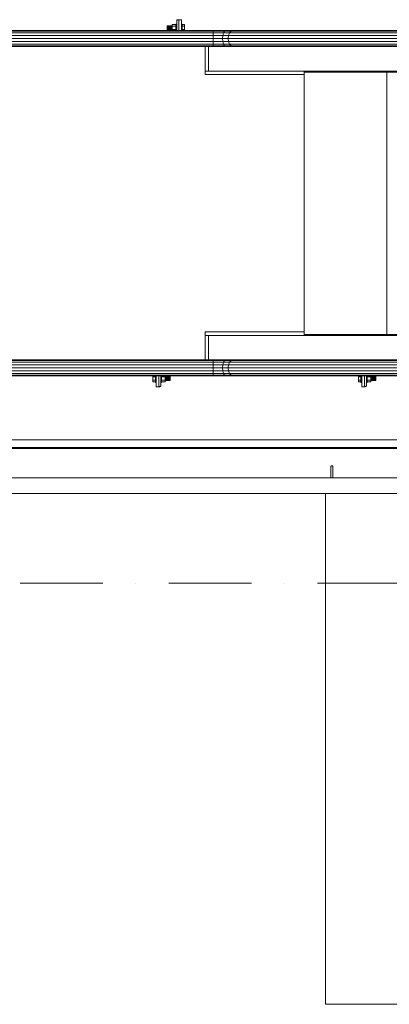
# Model space of a CAD drawing. Header units: millimetres. Extents: x -3176 to 162662, y -36434 to 57907.
# Tile 142 of 155: x 148626 to 149744, y 25731 to 28711. Entities that reach past the tile are written whole.
import ezdxf

# ---------------------------------------------------------------- set-up
doc = ezdxf.new("R2010")
doc.units = ezdxf.units.MM
doc.linetypes.add('1-Sheet - 32170-CIV-6170-DW-2035-015-01 - RZUTY$0$A_Dash_Dot_2_5mm_Axis', pattern=[45, 25, -10, 0, -10])
doc.layers.get('0').update_dxf_attribs({"lineweight": 5})
doc.layers.add('1-Sheet - 32170-CIV-6170-DW-2035-015-01 - RZUTY$0$A-DETL-MBND', color=5, linetype='Continuous', lineweight=9)
doc.layers.add('1-Sheet - 32170-CIV-6170-DW-2035-015-01 - RZUTY$0$S-GRID', color=8, linetype='Continuous', lineweight=0)

# ---------------------------------------------------------------- blocks, each defined once
blk = doc.blocks.new('1-Sheet - 32170-CIV-6170-DW-2035-015-01 - RZUTY$0$Railing - słupek_balustrady60x6-V15-B2_101_AG_DACH - Dep_PW')
at = {"layer": '1-Sheet - 32170-CIV-6170-DW-2035-015-01 - RZUTY$0$A-DETL-MBND'}
for p, q in [((6, 0), (2.42, 0)), ((2.42, -0.6), (5.6, -0.6)), ((6, -0.2), (6, 0))]:
    blk.add_line(p, q, dxfattribs=at)
at = {"layer": '1-Sheet - 32170-CIV-6170-DW-2035-015-01 - RZUTY$0$A-DETL-MBND', "flags": 128}
blk.add_lwpolyline([(5.6, -0.6), (5.69, -0.59), (5.77, -0.56), (5.85, -0.51), (5.91, -0.45), (5.96, -0.37), (5.99, -0.29), (6, -0.2)], dxfattribs=at)
at = {"layer": '1-Sheet - 32170-CIV-6170-DW-2035-015-01 - RZUTY$0$A-DETL-MBND'}
blk.add_arc((5.6, -0.2), 0.4, 270, 0, dxfattribs=at)
blk = doc.blocks.new('1-Sheet - 32170-CIV-6170-DW-2035-015-01 - RZUTY$0$Railing - Railing-1024618-B2_101_AG_DACH - Dep_PW')
at = {"extrusion": (0, 0, -1), "zscale": -1, "rotation": 90.0000000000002}
blk.add_blockref('1-Sheet - 32170-CIV-6170-DW-2035-015-01 - RZUTY$0$Railing - słupek_balustrady60x6-V15-B2_101_AG_DACH - Dep_PW', (-5918.65, 191.5), dxfattribs=at)
blk = doc.blocks.new('1-Sheet - 32170-CIV-6170-DW-2035-015-01 - RZUTY$0$Top Rail Type - Top Rail_Internal_-1024619-B2_101_AG_DACH - Dep_PW')
at = {"layer": '1-Sheet - 32170-CIV-6170-DW-2035-015-01 - RZUTY$0$A-DETL-MBND'}
for p, q in [((6129.11, 193.92), (5754.11, 193.92)), ((5758.94, 189.09), (6133.94, 189.09))]:
    blk.add_line(p, q, dxfattribs=at)
blk = doc.blocks.new('1-Sheet - 32170-CIV-6170-DW-2035-015-01 - RZUTY$0$Galeco STAL2 - System rynnowy - Orynnowanie - Orynnowanie - montaż z maskownicą-1090903-B2_101_AG_DACH - Dep_PW')
at = {"layer": '1-Sheet - 32170-CIV-6170-DW-2035-015-01 - RZUTY$0$A-DETL-MBND'}
for p, q in [((5715.62, 205.4), (6129.11, 205.4)), ((5730.29, 203.1), (6129.11, 203.1)), ((5730.29, 202.8), (6129.11, 202.8))]:
    blk.add_line(p, q, dxfattribs=at)
blk = doc.blocks.new('1-Sheet - 32170-CIV-6170-DW-2035-015-01 - RZUTY')
at = {"layer": '1-Sheet - 32170-CIV-6170-DW-2035-015-01 - RZUTY$0$A-DETL-MBND'}
for p, q in [((11459.62, 331.06), (11459.62, 330.56)), ((11460.7, 331.06), (11459.62, 331.06)), ((11460.7, 331.23), (11460.7, 331.25)), ((11460.7, 331.25), (11460.95, 331.25)), ((11460.7, 331.25), (11460.7, 331.23)), ((11460.7, 331.23), (11460.7, 331.25)), ((11460.7, 331.25), (11460.95, 331.25)), ((11460.7, 331.25), (11460.7, 331.23)), ((11460.7, 331.16), (11460.7, 331.23)), ((11460.7, 331.23), (11460.95, 331.23)), ((11460.7, 331.23), (11460.95, 331.23)), ((11460.7, 331.23), (11460.7, 331.16)), ((11460.7, 331.16), (11460.7, 331.23)), ((11460.7, 331.23), (11460.95, 331.23)), ((11460.7, 331.23), (11460.95, 331.23)), ((11460.7, 331.23), (11460.7, 331.16)), ((11460.7, 331.05), (11460.7, 331.16)), ((11460.7, 331.16), (11460.95, 331.16)), ((11460.7, 331.16), (11460.95, 331.16)), ((11460.7, 331.16), (11460.7, 331.05)), ((11460.7, 331.05), (11460.7, 331.16)), ((11460.7, 331.16), (11460.95, 331.16)), ((11460.7, 331.16), (11460.95, 331.16)), ((11460.7, 331.16), (11460.7, 331.05)), ((11460.7, 330.56), (11460.7, 331.06)), ((11460.7, 331.05), (11460.95, 331.05)), ((11460.7, 331.05), (11460.95, 331.05)), ((11460.7, 331.05), (11460.7, 330.9)), ((11460.7, 331.05), (11460.95, 331.05)), ((11460.7, 331.05), (11460.95, 331.05)), ((11460.7, 330.9), (11460.95, 330.9)), ((11460.7, 330.9), (11460.95, 330.9)), ((11460.7, 330.9), (11460.7, 330.72)), ((11460.7, 330.9), (11460.95, 330.9)), ((11460.7, 330.9), (11460.95, 330.9)), ((11460.95, 329.27), (11460.95, 332.15)), ((11461.35, 332.55), (11461.55, 332.55)), ((11461.55, 332.55), (11461.55, 329.27)), ((11462.35, 332.55), (11461.55, 332.55)), ((11462.35, 332.55), (11462.35, 329.27)), ((11462.35, 331.25), (11462.6, 331.25)), ((11462.35, 331.25), (11462.6, 331.25)), ((11462.35, 331.23), (11462.6, 331.23)), ((11462.35, 331.23), (11462.6, 331.23)), ((11462.35, 331.23), (11462.6, 331.23)), ((11462.35, 331.23), (11462.6, 331.23)), ((11462.35, 331.16), (11462.6, 331.16)), ((11462.35, 331.16), (11462.6, 331.16)), ((11462.35, 331.16), (11462.6, 331.16)), ((11462.35, 331.16), (11462.6, 331.16)), ((11462.35, 331.05), (11462.6, 331.05)), ((11462.35, 331.05), (11462.6, 331.05)), ((11462.35, 331.05), (11462.6, 331.05)), ((11462.35, 331.05), (11462.6, 331.05)), ((11462.35, 330.9), (11462.6, 330.9)), ((11462.35, 330.9), (11462.6, 330.9)), ((11462.35, 330.9), (11462.6, 330.9)), ((11462.35, 330.9), (11462.6, 330.9)), ((11462.6, 331.25), (11462.6, 331.23)), ((11462.6, 331.23), (11462.6, 331.25)), ((11462.6, 331.25), (11462.6, 331.23)), ((11462.6, 331.23), (11462.6, 331.25)), ((11462.6, 331.23), (11462.6, 331.16)), ((11462.6, 331.16), (11462.6, 331.23)), ((11462.6, 331.23), (11462.6, 331.16)), ((11462.6, 331.16), (11462.6, 331.23)), ((11462.6, 331.16), (11462.6, 331.05)), ((11462.6, 331.05), (11462.6, 331.16)), ((11462.6, 331.16), (11462.6, 331.05)), ((11462.6, 331.05), (11462.6, 331.16)), ((11462.6, 331.06), (11462.6, 330.56)), ((11463.35, 331.06), (11462.6, 331.06)), ((11462.6, 330.9), (11462.6, 331.05)), ((11462.6, 330.72), (11462.6, 330.9)), ((11463.35, 330.56), (11463.35, 331.06)), ((11388.67, 329.27), (11471.94, 329.27)), ((11388.67, 329.09), (11471.94, 329.09)), ((11388.67, 328.56), (11471.94, 328.56)), ((11458.1, 330.65), (11459.62, 330.65)), ((11458.1, 330.65), (11458.1, 330.61)), ((11458.1, 330.61), (11459.62, 330.61)), ((11458.1, 330.61), (11458.1, 330.48)), ((11458.1, 330.48), (11459.62, 330.48)), ((11458.1, 330.48), (11458.1, 330.28)), ((11458.1, 330.28), (11459.62, 330.28)), ((11458.1, 330.28), (11458.1, 330.05)), ((11459.62, 330.05), (11458.1, 330.05)), ((11458.1, 330.05), (11458.1, 329.83)), ((11458.1, 329.83), (11459.62, 329.83)), ((11458.1, 329.83), (11458.1, 329.63)), ((11458.1, 329.63), (11459.62, 329.63)), ((11458.1, 329.63), (11458.1, 329.5)), ((11458.1, 329.5), (11459.62, 329.5)), ((11458.1, 329.5), (11458.1, 329.45)), ((11458.1, 329.45), (11459.62, 329.45)), ((11459.62, 330.56), (11459.62, 329.55)), ((11460.7, 330.56), (11459.62, 330.56)), ((11459.62, 329.55), (11459.62, 329.27)), ((11460.7, 329.55), (11459.62, 329.55)), ((11460.7, 330.72), (11460.95, 330.72)), ((11460.7, 330.72), (11460.95, 330.72)), ((11460.7, 330.72), (11460.7, 330.51)), ((11460.7, 330.72), (11460.95, 330.72)), ((11460.7, 330.72), (11460.95, 330.72)), ((11460.7, 330.51), (11460.95, 330.51)), ((11460.7, 330.51), (11460.7, 330.29)), ((11460.7, 330.29), (11460.95, 330.29)), ((11460.7, 330.29), (11460.7, 330.05)), ((11460.95, 330.05), (11460.7, 330.05)), ((11460.7, 330.05), (11460.7, 329.82)), ((11460.7, 329.82), (11460.95, 329.82)), ((11460.7, 329.82), (11460.7, 329.6)), ((11460.7, 329.6), (11460.95, 329.6)), ((11460.7, 329.6), (11460.7, 329.39)), ((11460.7, 329.27), (11460.7, 329.55)), ((11460.7, 329.39), (11460.95, 329.39)), ((11460.7, 329.39), (11460.7, 329.27)), ((11460.7, 329.39), (11460.95, 329.39)), ((11460.7, 329.39), (11460.95, 329.39)), ((11460.7, 329.39), (11460.95, 329.39)), ((11460.9, 330.76), (11460.9, 330.66)), ((11460.9, 330.76), (11460.9, 330.55)), ((11460.9, 329.56), (11460.9, 329.35)), ((11460.9, 329.45), (11460.9, 329.35)), ((11462.35, 330.72), (11462.6, 330.72)), ((11462.35, 330.51), (11462.6, 330.51)), ((11462.35, 330.29), (11462.6, 330.29)), ((11462.6, 330.05), (11462.35, 330.05)), ((11462.35, 329.82), (11462.6, 329.82)), ((11462.35, 329.6), (11462.6, 329.6)), ((11462.35, 329.39), (11462.6, 329.39)), ((11462.4, 330.73), (11462.4, 330.76)), ((11462.4, 330.55), (11462.4, 330.76)), ((11462.4, 330.72), (11462.6, 330.72)), ((11462.4, 330.72), (11462.6, 330.72)), ((11462.4, 330.72), (11462.6, 330.72)), ((11462.4, 329.35), (11462.4, 329.56)), ((11462.4, 329.39), (11462.6, 329.39)), ((11462.4, 329.39), (11462.6, 329.39)), ((11462.4, 329.39), (11462.6, 329.39)), ((11462.4, 329.35), (11462.4, 329.38)), ((11462.6, 330.51), (11462.6, 330.72)), ((11463.35, 330.56), (11462.6, 330.56)), ((11462.6, 330.29), (11462.6, 330.51)), ((11462.6, 330.05), (11462.6, 330.29)), ((11462.6, 329.82), (11462.6, 330.05)), ((11462.6, 329.6), (11462.6, 329.82)), ((11462.6, 329.39), (11462.6, 329.6)), ((11462.6, 329.55), (11462.6, 329.27)), ((11463.35, 329.55), (11462.6, 329.55)), ((11462.6, 329.27), (11462.6, 329.39)), ((11463.35, 329.55), (11463.35, 330.56)), ((11463.35, 329.27), (11463.35, 329.55)), ((11471.94, 329.09), (11471.94, 329.27)), ((11471.94, 329.27), (11475.76, 329.27)), ((11471.94, 328.56), (11471.94, 329.09)), ((11471.94, 329.09), (11475.41, 329.09)), ((11471.94, 327.78), (11471.94, 328.56)), ((11471.94, 328.56), (11475.11, 328.56)), ((11474.91, 327.78), (11475.11, 328.56)), ((11475.11, 328.56), (11475.41, 329.09)), ((11475.11, 328.56), (11476.95, 328.56)), ((11475.41, 329.09), (11475.76, 329.27)), ((11475.41, 329.09), (11477.43, 329.09)), ((11475.76, 329.27), (11477.99, 329.27)), ((11476.64, 327.78), (11476.95, 328.56)), ((11476.95, 328.56), (11477.43, 329.09)), ((11476.95, 328.56), (11721.59, 328.56)), ((11477.43, 329.09), (11477.99, 329.27)), ((11477.43, 329.09), (11722.06, 329.09)), ((11477.99, 329.27), (11722.62, 329.27)), ((11388.67, 327.78), (11471.94, 327.78)), ((11388.67, 326.85), (11471.94, 326.85)), ((11388.67, 325.93), (11471.94, 325.93)), ((11388.67, 325.15), (11471.94, 325.15)), ((11471.94, 326.85), (11471.94, 327.78)), ((11471.94, 327.78), (11474.91, 327.78)), ((11471.94, 325.93), (11471.94, 326.85)), ((11471.94, 326.85), (11474.84, 326.85)), ((11471.94, 325.15), (11471.94, 325.93)), ((11471.94, 325.93), (11474.91, 325.93)), ((11471.94, 324.62), (11471.94, 325.15)), ((11471.94, 325.15), (11475.11, 325.15)), ((11474.84, 326.85), (11474.91, 327.78)), ((11474.91, 325.93), (11474.84, 326.85)), ((11474.84, 326.85), (11476.53, 326.85)), ((11474.91, 327.78), (11476.64, 327.78)), ((11475.11, 325.15), (11474.91, 325.93)), ((11474.91, 325.93), (11476.64, 325.93)), ((11475.41, 324.62), (11475.11, 325.15)), ((11475.11, 325.15), (11476.95, 325.15)), ((11476.53, 326.85), (11476.64, 327.78)), ((11476.64, 325.93), (11476.53, 326.85)), ((11476.53, 326.85), (11721.16, 326.85)), ((11476.64, 327.78), (11721.27, 327.78)), ((11476.95, 325.15), (11476.64, 325.93)), ((11476.64, 325.93), (11721.27, 325.93)), ((11477.43, 324.62), (11476.95, 325.15)), ((11476.95, 325.15), (11721.59, 325.15)), ((11388.67, 324.62), (11471.94, 324.62)), ((11388.67, 324.44), (11471.94, 324.44)), ((11469.55, 316), (11469.55, 324.44)), ((11470.55, 324.44), (11470.55, 317)), ((11470.55, 317), (11470.55, 324.44)), ((11471.94, 324.44), (11471.94, 324.62)), ((11471.94, 324.62), (11475.41, 324.62)), ((11471.94, 324.44), (11475.76, 324.44)), ((11475.76, 324.44), (11475.41, 324.62)), ((11475.41, 324.62), (11477.43, 324.62)), ((11475.76, 324.44), (11477.99, 324.44)), ((11477.99, 324.44), (11477.43, 324.62)), ((11477.43, 324.62), (11722.06, 324.62)), ((11477.99, 324.44), (11722.62, 324.44)), ((11469.55, 317), (11470.55, 317)), ((11499.49, 316), (11469.55, 316)), ((11470.55, 317), (11720.55, 317)), ((11499.49, 316.7), (11499.49, 317)), ((11524.49, 316.7), (11499.49, 316.7)), ((11499.49, 316.7), (11499.49, 237.3)), ((11524.49, 316.7), (11499.49, 316.7)), ((11524.49, 316.7), (11524.49, 317)), ((11549.49, 316.7), (11524.49, 316.7)), ((11524.49, 316.7), (11524.49, 237.3)), ((11549.49, 316.7), (11524.49, 316.7)), ((11469.55, 229.57), (11469.55, 238.04)), ((11469.55, 238.04), (11499.49, 238.04)), ((11469.55, 237), (11470.55, 237)), ((11470.55, 237), (11720.55, 237)), ((11470.55, 237), (11470.55, 229.57)), ((11470.55, 229.57), (11470.55, 237)), ((11499.49, 237.3), (11524.49, 237.3)), ((11499.49, 237.3), (11524.49, 237.3)), ((11499.49, 237), (11499.49, 237.3)), ((11524.49, 237.3), (11549.49, 237.3)), ((11524.49, 237.3), (11549.49, 237.3)), ((11524.49, 237), (11524.49, 237.3)), ((11471.94, 229.57), (11388.67, 229.57)), ((11471.94, 229.57), (11471.94, 229.39)), ((11475.76, 229.57), (11471.94, 229.57)), ((11475.76, 229.57), (11475.41, 229.39)), ((11477.99, 229.57), (11475.76, 229.57)), ((11477.99, 229.57), (11477.43, 229.39)), ((11720.55, 229.57), (11477.99, 229.57)), ((11471.94, 229.39), (11388.67, 229.39)), ((11471.94, 228.86), (11388.67, 228.86)), ((11471.94, 228.08), (11388.67, 228.08)), ((11471.94, 227.15), (11388.67, 227.15)), ((11471.94, 229.39), (11471.94, 228.86)), ((11475.41, 229.39), (11471.94, 229.39)), ((11471.94, 228.86), (11471.94, 228.08)), ((11475.11, 228.86), (11471.94, 228.86)), ((11471.94, 228.08), (11471.94, 227.15)), ((11474.91, 228.08), (11471.94, 228.08)), ((11471.94, 227.15), (11471.94, 226.23)), ((11474.84, 227.15), (11471.94, 227.15)), ((11474.91, 228.08), (11474.84, 227.15)), ((11474.84, 227.15), (11474.91, 226.23)), ((11476.53, 227.15), (11474.84, 227.15)), ((11475.11, 228.86), (11474.91, 228.08)), ((11476.64, 228.08), (11474.91, 228.08)), ((11475.41, 229.39), (11475.11, 228.86)), ((11476.95, 228.86), (11475.11, 228.86)), ((11477.43, 229.39), (11475.41, 229.39)), ((11476.64, 228.08), (11476.53, 227.15)), ((11476.53, 227.15), (11476.64, 226.23)), ((11719.08, 227.15), (11476.53, 227.15)), ((11476.95, 228.86), (11476.64, 228.08)), ((11719.2, 228.08), (11476.64, 228.08)), ((11477.43, 229.39), (11476.95, 228.86)), ((11719.51, 228.86), (11476.95, 228.86)), ((11719.99, 229.39), (11477.43, 229.39)), ((11471.94, 226.23), (11388.67, 226.23)), ((11471.94, 225.45), (11388.67, 225.45)), ((11471.94, 224.92), (11388.67, 224.92)), ((11471.94, 224.74), (11388.67, 224.74)), ((11453.75, 224.74), (11453.75, 224.46)), ((11453.75, 224.46), (11454.5, 224.46)), ((11453.75, 224.46), (11453.75, 223.45)), ((11454.5, 224.74), (11454.5, 224.62)), ((11454.5, 224.46), (11454.5, 224.74)), ((11454.5, 224.62), (11454.5, 224.41)), ((11454.75, 224.62), (11454.5, 224.62)), ((11454.7, 224.62), (11454.5, 224.62)), ((11454.7, 224.62), (11454.5, 224.62)), ((11454.7, 224.62), (11454.5, 224.62)), ((11454.5, 224.41), (11454.5, 224.19)), ((11454.75, 224.41), (11454.5, 224.41)), ((11454.5, 224.19), (11454.5, 223.95)), ((11454.75, 224.19), (11454.5, 224.19)), ((11454.5, 223.95), (11454.75, 223.95)), ((11454.5, 223.95), (11454.5, 223.72)), ((11454.5, 223.72), (11454.5, 223.5)), ((11454.75, 223.72), (11454.5, 223.72)), ((11454.7, 224.66), (11454.7, 224.63)), ((11454.7, 224.66), (11454.7, 224.45)), ((11454.75, 221.45), (11454.75, 224.74)), ((11455.55, 221.45), (11455.55, 224.74)), ((11456.15, 224.74), (11456.15, 221.85)), ((11456.4, 224.62), (11456.15, 224.62)), ((11456.4, 224.62), (11456.15, 224.62)), ((11456.4, 224.62), (11456.15, 224.62)), ((11456.4, 224.62), (11456.15, 224.62)), ((11456.4, 224.41), (11456.15, 224.41)), ((11456.4, 224.19), (11456.15, 224.19)), ((11456.15, 223.95), (11456.4, 223.95)), ((11456.4, 223.72), (11456.15, 223.72)), ((11456.2, 224.56), (11456.2, 224.66)), ((11456.2, 224.45), (11456.2, 224.66)), ((11456.4, 224.62), (11456.4, 224.74)), ((11456.4, 224.74), (11456.4, 224.46)), ((11456.4, 224.41), (11456.4, 224.62)), ((11456.4, 224.46), (11457.48, 224.46)), ((11456.4, 224.19), (11456.4, 224.41)), ((11456.4, 223.95), (11456.4, 224.19)), ((11456.4, 223.72), (11456.4, 223.95)), ((11456.4, 223.5), (11456.4, 223.72)), ((11457.48, 224.46), (11457.48, 224.74)), ((11459, 224.55), (11457.48, 224.55)), ((11459, 224.51), (11457.48, 224.51)), ((11457.48, 223.45), (11457.48, 224.46)), ((11459, 224.38), (11457.48, 224.38)), ((11459, 224.18), (11457.48, 224.18)), ((11457.48, 223.95), (11459, 223.95)), ((11459, 223.73), (11457.48, 223.73)), ((11459, 224.51), (11459, 224.55)), ((11459, 224.38), (11459, 224.51)), ((11459, 224.18), (11459, 224.38)), ((11459, 223.95), (11459, 224.18)), ((11459, 223.73), (11459, 223.95)), ((11459, 223.53), (11459, 223.73)), ((11471.94, 226.23), (11471.94, 225.45)), ((11474.91, 226.23), (11471.94, 226.23)), ((11471.94, 225.45), (11471.94, 224.92)), ((11475.11, 225.45), (11471.94, 225.45)), ((11471.94, 224.92), (11471.94, 224.74)), ((11475.41, 224.92), (11471.94, 224.92)), ((11475.76, 224.74), (11471.94, 224.74)), ((11474.91, 226.23), (11475.11, 225.45)), ((11476.64, 226.23), (11474.91, 226.23)), ((11475.11, 225.45), (11475.41, 224.92)), ((11476.95, 225.45), (11475.11, 225.45)), ((11475.41, 224.92), (11475.76, 224.74)), ((11477.43, 224.92), (11475.41, 224.92)), ((11477.99, 224.74), (11475.76, 224.74)), ((11476.64, 226.23), (11476.95, 225.45)), ((11719.2, 226.23), (11476.64, 226.23)), ((11476.95, 225.45), (11477.43, 224.92)), ((11719.51, 225.45), (11476.95, 225.45)), ((11477.43, 224.92), (11477.99, 224.74)), ((11719.99, 224.92), (11477.43, 224.92)), ((11720.55, 224.74), (11477.99, 224.74)), ((11515.9, 224.74), (11515.9, 224.46)), ((11515.9, 224.46), (11516.65, 224.46)), ((11515.9, 224.46), (11515.9, 223.45)), ((11516.65, 224.74), (11516.65, 224.62)), ((11516.65, 224.46), (11516.65, 224.74)), ((11516.65, 224.62), (11516.65, 224.41)), ((11516.9, 224.62), (11516.65, 224.62)), ((11516.85, 224.62), (11516.65, 224.62)), ((11516.85, 224.62), (11516.65, 224.62)), ((11516.85, 224.62), (11516.65, 224.62)), ((11516.65, 224.41), (11516.65, 224.19)), ((11516.9, 224.41), (11516.65, 224.41)), ((11516.65, 224.19), (11516.65, 223.95)), ((11516.9, 224.19), (11516.65, 224.19)), ((11516.65, 223.95), (11516.9, 223.95)), ((11516.65, 223.95), (11516.65, 223.72)), ((11516.65, 223.72), (11516.65, 223.5)), ((11516.9, 223.72), (11516.65, 223.72)), ((11516.92, 224.66), (11516.85, 224.66)), ((11516.85, 224.66), (11516.85, 224.63)), ((11516.92, 224.66), (11516.85, 224.66)), ((11516.85, 224.66), (11516.85, 224.45)), ((11516.9, 221.45), (11516.9, 224.74)), ((11517.7, 221.45), (11517.7, 224.74)), ((11518.3, 224.74), (11518.3, 221.85)), ((11518.55, 224.62), (11518.3, 224.62)), ((11518.55, 224.62), (11518.3, 224.62)), ((11518.55, 224.62), (11518.3, 224.62)), ((11518.55, 224.62), (11518.3, 224.62)), ((11518.55, 224.41), (11518.3, 224.41)), ((11518.55, 224.19), (11518.3, 224.19)), ((11518.3, 223.95), (11518.55, 223.95)), ((11518.55, 223.72), (11518.3, 223.72)), ((11518.35, 224.56), (11518.35, 224.66)), ((11518.35, 224.45), (11518.35, 224.66)), ((11518.55, 224.62), (11518.55, 224.74)), ((11518.55, 224.74), (11518.55, 224.46)), ((11518.55, 224.41), (11518.55, 224.62)), ((11518.55, 224.46), (11519.63, 224.46)), ((11518.55, 224.19), (11518.55, 224.41)), ((11518.55, 223.95), (11518.55, 224.19)), ((11518.55, 223.72), (11518.55, 223.95)), ((11518.55, 223.5), (11518.55, 223.72)), ((11519.63, 224.46), (11519.63, 224.74)), ((11521.15, 224.55), (11519.63, 224.55)), ((11521.15, 224.51), (11519.63, 224.51)), ((11519.63, 223.45), (11519.63, 224.46)), ((11521.15, 224.38), (11519.63, 224.38)), ((11521.15, 224.18), (11519.63, 224.18)), ((11519.63, 223.95), (11521.15, 223.95)), ((11521.15, 223.73), (11519.63, 223.73)), ((11521.15, 224.51), (11521.15, 224.55)), ((11521.15, 224.38), (11521.15, 224.51)), ((11521.15, 224.18), (11521.15, 224.38)), ((11521.15, 223.95), (11521.15, 224.18)), ((11521.15, 223.73), (11521.15, 223.95)), ((11521.15, 223.53), (11521.15, 223.73)), ((11453.75, 223.45), (11454.5, 223.45)), ((11453.75, 223.45), (11453.75, 222.95)), ((11453.75, 222.95), (11454.5, 222.95)), ((11454.5, 223.5), (11454.5, 223.29)), ((11454.75, 223.5), (11454.5, 223.5)), ((11454.5, 222.95), (11454.5, 223.45)), ((11454.7, 223.29), (11454.5, 223.29)), ((11454.5, 223.29), (11454.5, 223.11)), ((11454.75, 223.29), (11454.5, 223.29)), ((11454.7, 223.29), (11454.5, 223.29)), ((11454.7, 223.29), (11454.5, 223.29)), ((11454.75, 223.11), (11454.5, 223.11)), ((11454.5, 223.11), (11454.5, 222.96)), ((11454.75, 223.11), (11454.5, 223.11)), ((11454.75, 223.11), (11454.5, 223.11)), ((11454.75, 223.11), (11454.5, 223.11)), ((11454.75, 222.96), (11454.5, 222.96)), ((11454.5, 222.85), (11454.5, 222.96)), ((11454.5, 222.96), (11454.5, 222.85)), ((11454.75, 222.96), (11454.5, 222.96)), ((11454.75, 222.96), (11454.5, 222.96)), ((11454.5, 222.85), (11454.5, 222.96)), ((11454.5, 222.96), (11454.5, 222.85)), ((11454.75, 222.96), (11454.5, 222.96)), ((11454.75, 222.85), (11454.5, 222.85)), ((11454.5, 222.78), (11454.5, 222.85)), ((11454.5, 222.85), (11454.5, 222.78)), ((11454.75, 222.85), (11454.5, 222.85)), ((11454.75, 222.85), (11454.5, 222.85)), ((11454.5, 222.78), (11454.5, 222.85)), ((11454.5, 222.85), (11454.5, 222.78)), ((11454.75, 222.85), (11454.5, 222.85)), ((11454.75, 222.78), (11454.5, 222.78)), ((11454.5, 222.75), (11454.5, 222.78)), ((11454.5, 222.78), (11454.5, 222.75)), ((11454.75, 222.78), (11454.5, 222.78)), ((11454.75, 222.78), (11454.5, 222.78)), ((11454.5, 222.75), (11454.5, 222.78)), ((11454.5, 222.78), (11454.5, 222.75)), ((11454.75, 222.78), (11454.5, 222.78)), ((11454.75, 222.75), (11454.5, 222.75)), ((11454.75, 222.75), (11454.5, 222.75)), ((11454.7, 223.46), (11454.7, 223.25)), ((11454.7, 223.28), (11454.7, 223.25)), ((11454.75, 221.45), (11455.55, 221.45)), ((11455.75, 221.45), (11455.55, 221.45)), ((11456.4, 223.5), (11456.15, 223.5)), ((11456.4, 223.29), (11456.15, 223.29)), ((11456.4, 223.29), (11456.15, 223.29)), ((11456.4, 223.29), (11456.15, 223.29)), ((11456.4, 223.29), (11456.15, 223.29)), ((11456.4, 223.11), (11456.15, 223.11)), ((11456.4, 223.11), (11456.15, 223.11)), ((11456.4, 223.11), (11456.15, 223.11)), ((11456.4, 223.11), (11456.15, 223.11)), ((11456.4, 222.96), (11456.15, 222.96)), ((11456.4, 222.96), (11456.15, 222.96)), ((11456.4, 222.96), (11456.15, 222.96)), ((11456.4, 222.96), (11456.15, 222.96)), ((11456.4, 222.85), (11456.15, 222.85)), ((11456.4, 222.85), (11456.15, 222.85)), ((11456.4, 222.85), (11456.15, 222.85)), ((11456.4, 222.85), (11456.15, 222.85)), ((11456.4, 222.78), (11456.15, 222.78)), ((11456.4, 222.78), (11456.15, 222.78)), ((11456.4, 222.78), (11456.15, 222.78)), ((11456.4, 222.78), (11456.15, 222.78)), ((11456.4, 222.75), (11456.15, 222.75)), ((11456.4, 222.75), (11456.15, 222.75)), ((11456.2, 223.25), (11456.2, 223.46)), ((11456.2, 223.25), (11456.2, 223.35)), ((11456.4, 223.29), (11456.4, 223.5)), ((11456.4, 223.45), (11457.48, 223.45)), ((11456.4, 223.45), (11456.4, 222.95)), ((11456.4, 223.11), (11456.4, 223.29)), ((11456.4, 222.96), (11456.4, 223.11)), ((11456.4, 222.96), (11456.4, 222.85)), ((11456.4, 222.85), (11456.4, 222.96)), ((11456.4, 222.96), (11456.4, 222.85)), ((11456.4, 222.85), (11456.4, 222.96)), ((11456.4, 222.95), (11457.48, 222.95)), ((11456.4, 222.85), (11456.4, 222.78)), ((11456.4, 222.78), (11456.4, 222.85)), ((11456.4, 222.85), (11456.4, 222.78)), ((11456.4, 222.78), (11456.4, 222.85)), ((11456.4, 222.78), (11456.4, 222.75)), ((11456.4, 222.75), (11456.4, 222.78)), ((11456.4, 222.78), (11456.4, 222.75)), ((11456.4, 222.75), (11456.4, 222.78)), ((11459, 223.53), (11457.48, 223.53)), ((11457.48, 222.95), (11457.48, 223.45)), ((11459, 223.4), (11457.48, 223.4)), ((11459, 223.35), (11457.48, 223.35)), ((11459, 223.4), (11459, 223.53)), ((11459, 223.35), (11459, 223.4)), ((11515.9, 223.45), (11516.65, 223.45)), ((11515.9, 223.45), (11515.9, 222.95)), ((11515.9, 222.95), (11516.65, 222.95)), ((11516.65, 223.5), (11516.65, 223.29)), ((11516.9, 223.5), (11516.65, 223.5)), ((11516.65, 222.95), (11516.65, 223.45)), ((11516.85, 223.29), (11516.65, 223.29)), ((11516.65, 223.29), (11516.65, 223.11)), ((11516.9, 223.29), (11516.65, 223.29)), ((11516.85, 223.29), (11516.65, 223.29)), ((11516.85, 223.29), (11516.65, 223.29)), ((11516.9, 223.11), (11516.65, 223.11)), ((11516.65, 223.11), (11516.65, 222.96)), ((11516.9, 223.11), (11516.65, 223.11)), ((11516.9, 223.11), (11516.65, 223.11)), ((11516.9, 223.11), (11516.65, 223.11)), ((11516.9, 222.96), (11516.65, 222.96)), ((11516.65, 222.85), (11516.65, 222.96)), ((11516.65, 222.96), (11516.65, 222.85)), ((11516.9, 222.96), (11516.65, 222.96)), ((11516.9, 222.96), (11516.65, 222.96)), ((11516.65, 222.85), (11516.65, 222.96)), ((11516.65, 222.96), (11516.65, 222.85)), ((11516.9, 222.96), (11516.65, 222.96)), ((11516.9, 222.85), (11516.65, 222.85)), ((11516.65, 222.78), (11516.65, 222.85)), ((11516.65, 222.85), (11516.65, 222.78)), ((11516.9, 222.85), (11516.65, 222.85)), ((11516.9, 222.85), (11516.65, 222.85)), ((11516.65, 222.78), (11516.65, 222.85)), ((11516.65, 222.85), (11516.65, 222.78)), ((11516.9, 222.85), (11516.65, 222.85)), ((11516.9, 222.78), (11516.65, 222.78)), ((11516.65, 222.75), (11516.65, 222.78)), ((11516.65, 222.78), (11516.65, 222.75)), ((11516.9, 222.78), (11516.65, 222.78)), ((11516.9, 222.78), (11516.65, 222.78)), ((11516.65, 222.75), (11516.65, 222.78)), ((11516.65, 222.78), (11516.65, 222.75)), ((11516.9, 222.78), (11516.65, 222.78)), ((11516.9, 222.75), (11516.65, 222.75)), ((11516.9, 222.75), (11516.65, 222.75)), ((11516.85, 223.46), (11516.85, 223.25)), ((11516.85, 223.28), (11516.85, 223.25)), ((11516.85, 223.25), (11516.92, 223.25)), ((11516.85, 223.25), (11516.92, 223.25)), ((11516.9, 221.45), (11517.7, 221.45)), ((11517.9, 221.45), (11517.7, 221.45)), ((11518.55, 223.5), (11518.3, 223.5)), ((11518.55, 223.29), (11518.3, 223.29)), ((11518.55, 223.29), (11518.3, 223.29)), ((11518.55, 223.29), (11518.3, 223.29)), ((11518.55, 223.29), (11518.3, 223.29)), ((11518.55, 223.11), (11518.3, 223.11)), ((11518.55, 223.11), (11518.3, 223.11)), ((11518.55, 223.11), (11518.3, 223.11)), ((11518.55, 223.11), (11518.3, 223.11)), ((11518.55, 222.96), (11518.3, 222.96)), ((11518.55, 222.96), (11518.3, 222.96)), ((11518.55, 222.96), (11518.3, 222.96)), ((11518.55, 222.96), (11518.3, 222.96)), ((11518.55, 222.85), (11518.3, 222.85)), ((11518.55, 222.85), (11518.3, 222.85)), ((11518.55, 222.85), (11518.3, 222.85)), ((11518.55, 222.85), (11518.3, 222.85)), ((11518.55, 222.78), (11518.3, 222.78)), ((11518.55, 222.78), (11518.3, 222.78)), ((11518.55, 222.78), (11518.3, 222.78)), ((11518.55, 222.78), (11518.3, 222.78)), ((11518.55, 222.75), (11518.3, 222.75)), ((11518.55, 222.75), (11518.3, 222.75)), ((11518.35, 223.25), (11518.35, 223.46)), ((11518.35, 223.25), (11518.35, 223.35)), ((11518.55, 223.29), (11518.55, 223.5)), ((11518.55, 223.45), (11519.63, 223.45)), ((11518.55, 223.45), (11518.55, 222.95)), ((11518.55, 223.11), (11518.55, 223.29)), ((11518.55, 222.96), (11518.55, 223.11)), ((11518.55, 222.96), (11518.55, 222.85)), ((11518.55, 222.85), (11518.55, 222.96)), ((11518.55, 222.96), (11518.55, 222.85)), ((11518.55, 222.85), (11518.55, 222.96)), ((11518.55, 222.95), (11519.63, 222.95)), ((11518.55, 222.85), (11518.55, 222.78)), ((11518.55, 222.78), (11518.55, 222.85)), ((11518.55, 222.85), (11518.55, 222.78)), ((11518.55, 222.78), (11518.55, 222.85)), ((11518.55, 222.78), (11518.55, 222.75)), ((11518.55, 222.75), (11518.55, 222.78)), ((11518.55, 222.78), (11518.55, 222.75)), ((11518.55, 222.75), (11518.55, 222.78)), ((11521.15, 223.53), (11519.63, 223.53)), ((11519.63, 222.95), (11519.63, 223.45)), ((11521.15, 223.4), (11519.63, 223.4)), ((11521.15, 223.35), (11519.63, 223.35)), ((11521.15, 223.4), (11521.15, 223.53)), ((11521.15, 223.35), (11521.15, 223.4)), ((11505.99, 34.5), (11505.99, 189.09)), ((11645.99, 34.5), (11505.99, 34.5))]:
    blk.add_line(p, q, dxfattribs=at)
at = {"layer": '1-Sheet - 32170-CIV-6170-DW-2035-015-01 - RZUTY$0$A-DETL-MBND', "flags": 128}
for points in [[(11460.95, 332.15), (11460.96, 332.24), (11460.98, 332.33), (11461.03, 332.4), (11461.1, 332.47), (11461.17, 332.52), (11461.26, 332.54), (11461.35, 332.55)], [(11456.15, 221.85), (11456.14, 221.77), (11456.11, 221.68), (11456.06, 221.61), (11455.99, 221.54), (11455.92, 221.49), (11455.83, 221.47), (11455.75, 221.45)], [(11518.3, 221.85), (11518.29, 221.77), (11518.26, 221.68), (11518.22, 221.61), (11518.15, 221.54), (11518.08, 221.49), (11517.99, 221.47), (11517.9, 221.45)]]:
    blk.add_lwpolyline(points, dxfattribs=at)
at = {"layer": '1-Sheet - 32170-CIV-6170-DW-2035-015-01 - RZUTY$0$A-DETL-MBND'}
for centre, start, end in [((11461.35, 332.15), 90, 180), ((11455.75, 221.85), 270, 0)]:
    blk.add_arc(centre, 0.4, start, end, dxfattribs=at)
at = {"layer": '1-Sheet - 32170-CIV-6170-DW-2035-015-01 - RZUTY$0$S-GRID', "linetype": '1-Sheet - 32170-CIV-6170-DW-2035-015-01 - RZUTY$0$A_Dash_Dot_2_5mm_Axis'}
blk.add_line((11098.49, 162), (12608.49, 162), dxfattribs=at)
at = {"layer": '1-Sheet - 32170-CIV-6170-DW-2035-015-01 - RZUTY$0$A-DETL-MBND'}
for name in ['1-Sheet - 32170-CIV-6170-DW-2035-015-01 - RZUTY$0$Top Rail Type - Top Rail_Internal_-1024619-B2_101_AG_DACH - Dep_PW', '1-Sheet - 32170-CIV-6170-DW-2035-015-01 - RZUTY$0$Railing - Railing-1024618-B2_101_AG_DACH - Dep_PW', '1-Sheet - 32170-CIV-6170-DW-2035-015-01 - RZUTY$0$Galeco STAL2 - System rynnowy - Orynnowanie - Orynnowanie - montaż z maskownicą-1090903-B2_101_AG_DACH - Dep_PW']:
    blk.add_blockref(name, (5589.47, 0), dxfattribs=at)

msp = doc.modelspace()

# ---------------------------------------------------------------- block references
at = {"xscale": 10, "yscale": 10, "zscale": 10}
msp.add_blockref('1-Sheet - 32170-CIV-6170-DW-2035-015-01 - RZUTY', (34491.45, 25385.65), dxfattribs=at)

doc.saveas('drawing.dxf')
